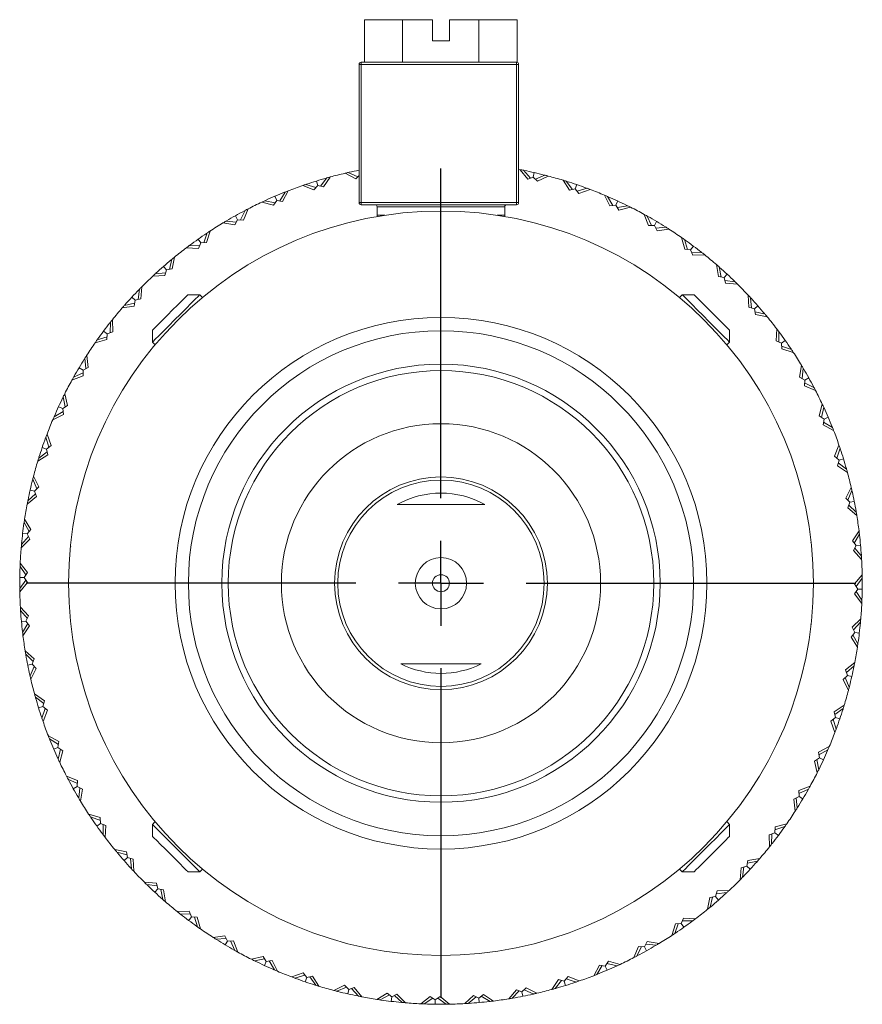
# Model space of a CAD drawing. Header units: inches. Extents: x 0.6 to 19.5, y 0.9 to 16.2.
# Tile 8 of 23: x 10.2 to 12.2, y 0.9 to 3.3. Entities that reach past the tile are written whole.
import ezdxf

# ---------------------------------------------------------------- set-up
doc = ezdxf.new("R2010")
doc.units = ezdxf.units.IN
doc.header["$MEASUREMENT"] = 0
doc.layers.add('SLD-0', color=7, linetype='Continuous')

# ---------------------------------------------------------------- blocks, each defined once
blk = doc.blocks.new('SW_CENTERMARKSYMBOL_1')
at = {"layer": 'SLD-0', "color": 0}
for p, q in [((0, 0.2), (0, 0.975)), ((0, 0), (0, 0.1)), ((-0.2, 0), (-0.975, 0)), ((0, 0), (-0.1, 0)), ((0, 0), (0, -0.1)), ((0, 0), (0.1, 0)), ((0.2, 0), (0.975, 0)), ((0, -0.2), (0, -0.975))]:
    blk.add_line(p, q, dxfattribs=at)

msp = doc.modelspace()

# ---------------------------------------------------------------- linework, layer by layer
at = {"color": 7, "linetype": 'Continuous', "lineweight": 15}
for p, q in [((11.0585, 3.2575), (11.0585, 3.1575)), ((11.0585, 3.2575), (11.1483, 3.2575)), ((11.1483, 3.2575), (11.1483, 3.1575)), ((11.1483, 3.2575), (11.2186, 3.2575)), ((11.2186, 3.2075), (11.2186, 3.2575)), ((11.2586, 3.2575), (11.2586, 3.2075)), ((11.2586, 3.2575), (11.3278, 3.2575)), ((11.3278, 3.2575), (11.3278, 3.1575)), ((11.3278, 3.2575), (11.4176, 3.2575)), ((11.4176, 3.2575), (11.4176, 3.1573)), ((11.2586, 3.2075), (11.2186, 3.2075)), ((11.0461, 2.8275), (11.0461, 3.1525)), ((11.0461, 3.1525), (11.0511, 3.1525)), ((11.0511, 3.1525), (11.0511, 3.1575)), ((11.0511, 3.1575), (11.4161, 3.1575)), ((11.0511, 3.1525), (11.0511, 2.8275)), ((11.4161, 3.1525), (11.0511, 3.1525)), ((11.4161, 3.1525), (11.4161, 3.1575)), ((11.4161, 2.8275), (11.4161, 3.1525)), ((11.4161, 3.1525), (11.4211, 3.1525)), ((11.4211, 3.1525), (11.4211, 2.8275)), ((11.0383, 2.8836), (11.0132, 2.8965)), ((11.0432, 2.8883), (11.0208, 2.8982)), ((11.0219, 2.8978), (11.0226, 2.8986)), ((11.4211, 2.9055), (11.4247, 2.9048)), ((11.4425, 2.8829), (11.4247, 2.9048)), ((11.4488, 2.8851), (11.4325, 2.9033)), ((11.4332, 2.9025), (11.4343, 2.9029)), ((11.4578, 2.8979), (11.4555, 2.8875)), ((10.9222, 2.8698), (10.9228, 2.8708)), ((10.9458, 2.8782), (10.9489, 2.8679)), ((10.9557, 2.8661), (10.9706, 2.8855)), ((10.9782, 2.8876), (10.9622, 2.8644)), ((10.9699, 2.8846), (10.9689, 2.885)), ((11.0461, 2.891), (11.0383, 2.8836)), ((11.4555, 2.8875), (11.4425, 2.8829)), ((11.4652, 2.8777), (11.4555, 2.8875)), ((11.4604, 2.8825), (11.483, 2.8918)), ((11.4907, 2.8898), (11.4652, 2.8777)), ((11.482, 2.8914), (11.4813, 2.8923)), ((11.5407, 2.8564), (11.5254, 2.88)), ((11.5473, 2.8579), (11.5329, 2.8777)), ((11.5336, 2.8768), (11.5346, 2.8772)), ((10.8597, 2.8314), (10.8725, 2.8523)), ((10.8798, 2.8552), (10.8663, 2.8304)), ((10.8719, 2.8513), (10.8708, 2.8516)), ((10.94, 2.8575), (10.9136, 2.8676)), ((10.9443, 2.8626), (10.9211, 2.8702)), ((10.9489, 2.8679), (10.94, 2.8575)), ((10.9622, 2.8644), (10.9489, 2.8679)), ((11.5541, 2.8596), (11.5407, 2.8564)), ((11.5575, 2.8697), (11.5541, 2.8596)), ((11.5628, 2.8488), (11.5541, 2.8596)), ((11.5585, 2.8541), (11.582, 2.861)), ((11.5894, 2.8583), (11.5628, 2.8488)), ((11.5809, 2.8607), (11.5803, 2.8617)), ((10.8449, 2.8212), (10.8177, 2.8285)), ((10.8487, 2.8267), (10.8248, 2.8318)), ((10.8259, 2.8316), (10.8265, 2.8326)), ((10.8527, 2.8325), (10.8449, 2.8212)), ((10.8485, 2.8424), (10.8527, 2.8325)), ((10.8663, 2.8304), (10.8527, 2.8325)), ((11.0511, 2.8275), (11.0461, 2.8275)), ((11.0511, 2.8225), (11.0511, 2.8275)), ((11.0511, 2.8275), (11.4161, 2.8275)), ((11.4161, 2.8225), (11.4161, 2.8275)), ((11.4211, 2.8275), (11.4161, 2.8275)), ((11.6356, 2.8197), (11.6228, 2.8449)), ((11.6423, 2.8206), (11.6301, 2.8418)), ((11.6307, 2.8408), (11.6318, 2.8411)), ((11.6538, 2.8312), (11.6493, 2.8215)), ((10.7678, 2.7869), (10.7783, 2.809)), ((10.7853, 2.8126), (10.7745, 2.7865)), ((10.7778, 2.8079), (10.7767, 2.8081)), ((11.4161, 2.8225), (11.0511, 2.8225)), ((11.0886, 2.8175), (11.0886, 2.7975)), ((11.3886, 2.8175), (11.0886, 2.8175)), ((11.3886, 2.7975), (11.3886, 2.8175)), ((11.6493, 2.8215), (11.6356, 2.8197)), ((11.6568, 2.8099), (11.6493, 2.8215)), ((11.6531, 2.8156), (11.6772, 2.82)), ((11.6842, 2.8165), (11.6568, 2.8099)), ((11.676, 2.8198), (11.6755, 2.8209)), ((10.7542, 2.7752), (10.7263, 2.7796)), ((10.7574, 2.7811), (10.7331, 2.7837)), ((10.7342, 2.7835), (10.7346, 2.7846)), ((10.7608, 2.7873), (10.7542, 2.7752)), ((10.7555, 2.7966), (10.7608, 2.7873)), ((10.7745, 2.7865), (10.7608, 2.7873)), ((11.0821, 2.7937), (11.0821, 2.7934)), ((11.0886, 2.7975), (11.1067, 2.7975)), ((11.3705, 2.7975), (11.3886, 2.7975)), ((11.7262, 2.7734), (11.7161, 2.7997)), ((11.7329, 2.7735), (11.723, 2.7959)), ((11.7235, 2.7948), (11.7246, 2.795)), ((11.7454, 2.7829), (11.74, 2.7737)), ((10.6811, 2.733), (10.6892, 2.756)), ((10.6888, 2.755), (10.6877, 2.755)), ((10.6958, 2.7604), (10.6878, 2.7333)), ((11.74, 2.7737), (11.7262, 2.7734)), ((11.7462, 2.7614), (11.74, 2.7737)), ((11.7431, 2.7674), (11.7675, 2.7693)), ((11.7742, 2.7651), (11.7462, 2.7614)), ((11.7664, 2.7693), (11.766, 2.7703)), ((10.6679, 2.7414), (10.674, 2.7326)), ((10.674, 2.7326), (10.6687, 2.7199)), ((10.6878, 2.7333), (10.674, 2.7326)), ((11.8114, 2.7178), (11.8041, 2.7451)), ((11.8181, 2.7173), (11.8106, 2.7405)), ((11.8109, 2.7394), (11.8121, 2.7395)), ((10.6687, 2.7199), (10.6406, 2.7214)), ((10.6713, 2.7261), (10.6469, 2.7262)), ((10.648, 2.7262), (10.6483, 2.7272)), ((11.8251, 2.7167), (11.8114, 2.7178)), ((11.8316, 2.7253), (11.8251, 2.7167)), ((11.8301, 2.7038), (11.8251, 2.7167)), ((11.8277, 2.7101), (11.8521, 2.7095)), ((11.851, 2.7095), (11.8507, 2.7106)), ((10.6004, 2.6703), (10.6062, 2.6941)), ((10.6059, 2.693), (10.6047, 2.6929)), ((10.6122, 2.6991), (10.6071, 2.6714)), ((11.8583, 2.7046), (11.8301, 2.7038)), ((10.5915, 2.6625), (10.5671, 2.66)), ((10.5864, 2.6773), (10.5935, 2.6692)), ((10.5935, 2.6692), (10.5896, 2.656)), ((10.6071, 2.6714), (10.5935, 2.6692)), ((11.8904, 2.6536), (11.886, 2.6815)), ((11.897, 2.6524), (11.8919, 2.6763)), ((11.8922, 2.6752), (11.8933, 2.6751)), ((10.5896, 2.656), (10.5614, 2.6546)), ((10.5683, 2.6601), (10.5685, 2.6612)), ((11.9039, 2.6511), (11.8904, 2.6536)), ((11.9112, 2.6589), (11.9039, 2.6511)), ((11.9075, 2.6378), (11.9039, 2.6511)), ((11.9057, 2.6443), (11.93, 2.6411)), ((11.9288, 2.6412), (11.9287, 2.6424)), ((10.5268, 2.5996), (10.53, 2.6238)), ((10.5299, 2.6227), (10.5287, 2.6225)), ((10.5355, 2.6295), (10.5333, 2.6013)), ((11.9356, 2.6356), (11.9075, 2.6378)), ((10.5121, 2.605), (10.52, 2.5978)), ((10.52, 2.5978), (10.5175, 2.5842)), ((10.5333, 2.6013), (10.52, 2.5978)), ((10.6717, 2.6108), (10.6438, 2.6108)), ((10.6781, 2.6044), (10.6717, 2.6108)), ((11.8056, 2.6108), (11.7991, 2.6044)), ((11.8334, 2.6108), (11.8056, 2.6108)), ((11.9622, 2.5815), (11.9607, 2.6097)), ((11.9686, 2.5796), (11.9661, 2.6039)), ((11.9662, 2.6028), (11.9673, 2.6026)), ((10.5175, 2.5842), (10.4896, 2.5798)), ((10.5187, 2.5908), (10.4948, 2.5858)), ((10.4959, 2.586), (10.496, 2.5872)), ((11.9754, 2.5776), (11.9622, 2.5815)), ((11.9834, 2.5847), (11.9754, 2.5776)), ((11.9775, 2.564), (11.9754, 2.5776)), ((11.9765, 2.5707), (12.0003, 2.5649)), ((10.4665, 2.5521), (10.4673, 2.5239)), ((12.0053, 2.5588), (11.9775, 2.564)), ((11.9991, 2.5652), (11.9991, 2.5663)), ((10.4458, 2.5254), (10.4544, 2.519)), ((10.4673, 2.5239), (10.4544, 2.519)), ((10.4616, 2.5448), (10.4605, 2.5445)), ((10.461, 2.5215), (10.4616, 2.546)), ((10.5603, 2.5273), (10.5603, 2.4994)), ((11.9169, 2.4994), (11.9169, 2.5273)), ((12.0261, 2.5023), (12.0276, 2.5305)), ((12.0323, 2.4998), (12.0323, 2.5242)), ((10.4533, 2.5053), (10.426, 2.498)), ((10.4538, 2.512), (10.4306, 2.5045)), ((10.4317, 2.5048), (10.4316, 2.5059)), ((10.4544, 2.519), (10.4533, 2.5053)), ((12.0388, 2.4971), (12.0261, 2.5023)), ((12.0323, 2.5231), (12.0334, 2.5228)), ((12.0475, 2.5032), (12.0388, 2.4971)), ((10.5603, 2.4994), (10.5667, 2.493)), ((11.9105, 2.493), (11.9169, 2.4994)), ((12.0395, 2.4833), (12.0388, 2.4971)), ((12.0391, 2.49), (12.0622, 2.4819)), ((12.0665, 2.4753), (12.0395, 2.4833)), ((12.0611, 2.4822), (12.0612, 2.4834)), ((10.4018, 2.4603), (10.4008, 2.4598)), ((10.4037, 2.437), (10.4017, 2.4614)), ((10.406, 2.468), (10.4097, 2.4401)), ((10.3882, 2.4393), (10.3974, 2.4338)), ((10.4097, 2.4401), (10.3974, 2.4338)), ((10.3974, 2.4338), (10.3977, 2.42)), ((12.0813, 2.4169), (12.0857, 2.4448)), ((12.0872, 2.4137), (12.0898, 2.438)), ((12.0897, 2.4369), (12.0907, 2.4364)), ((10.3977, 2.42), (10.3714, 2.41)), ((10.3976, 2.4268), (10.3752, 2.4169)), ((10.3763, 2.4173), (10.3761, 2.4184)), ((12.0934, 2.4103), (12.0813, 2.4169)), ((12.0927, 2.3966), (12.0934, 2.4103)), ((12.1028, 2.4156), (12.0934, 2.4103)), ((12.1187, 2.3858), (12.0927, 2.3966)), ((12.093, 2.4033), (12.1151, 2.3928)), ((12.1141, 2.3933), (12.1143, 2.3944)), ((10.3513, 2.3699), (10.3502, 2.3694)), ((10.3555, 2.347), (10.351, 2.371)), ((10.3546, 2.3781), (10.3611, 2.3506)), ((10.3399, 2.3476), (10.3496, 2.3431)), ((10.3611, 2.3506), (10.3496, 2.3431)), ((10.3496, 2.3431), (10.3514, 2.3295)), ((12.1273, 2.3262), (12.1347, 2.3534)), ((12.1329, 2.3224), (12.138, 2.3463)), ((12.1378, 2.3452), (12.1388, 2.3446)), ((10.3514, 2.3295), (10.3262, 2.3167)), ((10.3505, 2.3362), (10.3293, 2.3239)), ((10.3303, 2.3245), (10.33, 2.3256)), ((12.1387, 2.3184), (12.1273, 2.3262)), ((12.1365, 2.3048), (12.1387, 2.3184)), ((12.1485, 2.3226), (12.1387, 2.3184)), ((12.1613, 2.2913), (12.1365, 2.3048)), ((12.1376, 2.3114), (12.1584, 2.2986)), ((12.1574, 2.2992), (12.1577, 2.3003)), ((10.3104, 2.2747), (10.3094, 2.2741)), ((10.317, 2.2524), (10.3101, 2.2758)), ((10.3128, 2.2832), (10.3222, 2.2566)), ((10.3014, 2.2514), (10.3115, 2.248)), ((10.3222, 2.2566), (10.3115, 2.248)), ((10.3115, 2.248), (10.3147, 2.2346)), ((12.1636, 2.2311), (12.1738, 2.2575)), ((12.1687, 2.2267), (12.1763, 2.25)), ((12.176, 2.2489), (12.1769, 2.2483)), ((10.3147, 2.2346), (10.2911, 2.2192)), ((10.3132, 2.2411), (10.2934, 2.2268)), ((10.2943, 2.2274), (10.2939, 2.2285)), ((12.1741, 2.2222), (12.1636, 2.2311)), ((12.1843, 2.2253), (12.1741, 2.2222)), ((12.1705, 2.2089), (12.1741, 2.2222)), ((12.1938, 2.1929), (12.1705, 2.2089)), ((12.1723, 2.2154), (12.1917, 2.2005)), ((12.1907, 2.2012), (12.1912, 2.2022)), ((10.2886, 2.1543), (10.2793, 2.1769)), ((10.2812, 2.1845), (10.2934, 2.1591)), ((10.2797, 2.1758), (10.2788, 2.1751)), ((10.2934, 2.1591), (10.2836, 2.1493)), ((12.1898, 2.1328), (12.2026, 2.1579)), ((10.2882, 2.1363), (10.2663, 2.1186)), ((10.286, 2.1427), (10.2678, 2.1263)), ((10.2732, 2.1517), (10.2836, 2.1493)), ((10.2836, 2.1493), (10.2882, 2.1363)), ((12.1992, 2.1228), (12.1898, 2.1328)), ((12.1944, 2.1279), (12.2044, 2.1502)), ((12.2039, 2.1492), (12.2048, 2.1485)), ((10.2686, 2.1271), (10.2681, 2.1281)), ((12.1943, 2.1099), (12.1992, 2.1228)), ((12.2157, 2.0916), (12.1943, 2.1099)), ((12.1967, 2.1162), (12.2144, 2.0994)), ((12.2097, 2.1249), (12.1992, 2.1228)), ((12.2136, 2.1002), (12.2141, 2.1012)), ((10.2595, 2.0743), (10.2587, 2.0735)), ((10.2706, 2.0538), (10.259, 2.0753)), ((10.2601, 2.0831), (10.2749, 2.059)), ((10.2692, 2.042), (10.2528, 2.0238)), ((10.2556, 2.0496), (10.2662, 2.0483)), ((10.2749, 2.059), (10.2662, 2.0483)), ((10.2662, 2.0483), (10.2721, 2.0359)), ((12.2055, 2.0323), (12.2209, 2.0559)), ((12.2096, 2.0269), (12.2218, 2.0481)), ((12.2213, 2.0471), (12.2221, 2.0463)), ((10.2721, 2.0359), (10.2521, 2.0159)), ((10.2536, 2.0246), (10.253, 2.0256)), ((10.3679, 2.0185), (10.3686, 2.0186)), ((10.3686, 2.0186), (10.3681, 2.0214)), ((12.1075, 2.0291), (12.1086, 2.0265)), ((12.2139, 2.0213), (12.2055, 2.0323)), ((12.2076, 2.0091), (12.2139, 2.0213)), ((12.2107, 2.0151), (12.2265, 1.9965)), ((12.2245, 2.0223), (12.2139, 2.0213)), ((12.227, 1.9886), (12.2076, 2.0091)), ((12.2258, 1.9973), (12.2264, 1.9983)), ((10.2501, 1.9712), (10.2493, 1.9703)), ((10.2633, 1.9519), (10.2494, 1.9721)), ((10.2498, 1.98), (10.2669, 1.9576)), ((10.2487, 1.9462), (10.2594, 1.946)), ((10.2669, 1.9576), (10.2594, 1.946)), ((10.2594, 1.946), (10.2666, 1.9343)), ((12.2106, 1.9307), (12.2284, 1.9526)), ((12.2141, 1.9249), (12.2285, 1.9447)), ((10.2631, 1.94), (10.2487, 1.9203)), ((10.2494, 1.9212), (10.2487, 1.9221)), ((10.2666, 1.9343), (10.2488, 1.9124)), ((12.2178, 1.9189), (12.2106, 1.9307)), ((12.2279, 1.9438), (12.2286, 1.9429)), ((12.2103, 1.9074), (12.2178, 1.9189)), ((12.2275, 1.885), (12.2103, 1.9074)), ((12.214, 1.913), (12.2278, 1.8929)), ((12.2285, 1.9188), (12.2178, 1.9189)), ((10.2502, 1.8764), (10.2696, 1.8559)), ((12.2272, 1.8938), (12.2279, 1.8947)), ((10.2666, 1.8499), (10.2507, 1.8685)), ((10.2514, 1.8676), (10.2508, 1.8667)), ((10.2696, 1.8559), (10.2634, 1.8436)), ((10.2527, 1.8426), (10.2634, 1.8436)), ((10.2676, 1.838), (10.2554, 1.8168)), ((10.2717, 1.8327), (10.2563, 1.809)), ((10.2634, 1.8436), (10.2717, 1.8327)), ((12.1086, 1.8385), (12.1075, 1.8358)), ((12.2051, 1.8291), (12.2251, 1.849)), ((12.211, 1.8166), (12.2051, 1.8291)), ((12.208, 1.823), (12.2244, 1.8412)), ((12.2236, 1.8403), (12.2242, 1.8393)), ((10.256, 1.8178), (10.2552, 1.8187)), ((12.2024, 1.8059), (12.211, 1.8166)), ((12.2171, 1.7819), (12.2024, 1.8059)), ((12.2066, 1.8112), (12.2183, 1.7897)), ((12.2217, 1.8154), (12.211, 1.8166)), ((12.2177, 1.7907), (12.2185, 1.7915)), ((10.2615, 1.7733), (10.2829, 1.755)), ((10.2805, 1.7487), (10.2628, 1.7656)), ((10.2636, 1.7648), (10.2631, 1.7638)), ((10.2675, 1.7401), (10.278, 1.7421)), ((10.2828, 1.737), (10.2729, 1.7147)), ((10.2829, 1.755), (10.278, 1.7421)), ((10.278, 1.7421), (10.2875, 1.7321)), ((12.189, 1.7286), (12.211, 1.7464)), ((12.1913, 1.7223), (12.2095, 1.7386)), ((12.2086, 1.7378), (12.2091, 1.7368)), ((10.2733, 1.7157), (10.2725, 1.7165)), ((10.2875, 1.7321), (10.2746, 1.707)), ((12.1839, 1.7059), (12.1936, 1.7156)), ((12.1936, 1.7156), (12.189, 1.7286)), ((12.204, 1.7133), (12.1936, 1.7156)), ((12.196, 1.6804), (12.1839, 1.7059)), ((12.1886, 1.7107), (12.198, 1.6881)), ((10.2835, 1.6721), (10.3067, 1.6561)), ((12.1975, 1.6891), (12.1984, 1.6898)), ((10.305, 1.6496), (10.2856, 1.6645)), ((10.2865, 1.6638), (10.2861, 1.6627)), ((10.3067, 1.6561), (10.3032, 1.6428)), ((12.1625, 1.6304), (12.1862, 1.6457)), ((10.2929, 1.6396), (10.3032, 1.6428)), ((10.3085, 1.6382), (10.3009, 1.6149)), ((10.3032, 1.6428), (10.3136, 1.6338)), ((10.3136, 1.6338), (10.3035, 1.6075)), ((12.1657, 1.617), (12.1625, 1.6304)), ((12.1641, 1.6238), (12.1839, 1.6382)), ((12.1829, 1.6375), (12.1833, 1.6365)), ((10.3013, 1.616), (10.3003, 1.6167)), ((12.155, 1.6083), (12.1657, 1.617)), ((12.1644, 1.5817), (12.155, 1.6083)), ((12.1602, 1.6126), (12.1672, 1.5891)), ((12.1758, 1.6135), (12.1657, 1.617)), ((12.1668, 1.5902), (12.1678, 1.5908)), ((10.3159, 1.5737), (10.3407, 1.5602)), ((10.3397, 1.5535), (10.3188, 1.5663)), ((10.3198, 1.5657), (10.3195, 1.5646)), ((10.3407, 1.5602), (10.3386, 1.5466)), ((10.3287, 1.5424), (10.3386, 1.5466)), ((10.3386, 1.5466), (10.3499, 1.5388)), ((10.3444, 1.5426), (10.3392, 1.5187)), ((10.3499, 1.5388), (10.3426, 1.5115)), ((12.1259, 1.5355), (12.151, 1.5483)), ((12.1277, 1.5218), (12.1259, 1.5355)), ((12.1267, 1.5288), (12.1479, 1.541)), ((12.1469, 1.5404), (12.1472, 1.5393)), ((10.3395, 1.5198), (10.3385, 1.5203)), ((12.1161, 1.5143), (12.1277, 1.5218)), ((12.1227, 1.4869), (12.1161, 1.5143)), ((12.1217, 1.518), (12.1262, 1.4939)), ((12.1374, 1.5173), (12.1277, 1.5218)), ((12.126, 1.4951), (12.127, 1.4956)), ((10.3585, 1.4792), (10.3846, 1.4684)), ((10.3842, 1.4616), (10.3621, 1.4722)), ((10.3632, 1.4717), (10.363, 1.4706)), ((10.3846, 1.4684), (10.3838, 1.4546)), ((10.3745, 1.4494), (10.3838, 1.4546)), ((10.3838, 1.4546), (10.3959, 1.448)), ((10.39, 1.4513), (10.3874, 1.4269)), ((10.3959, 1.448), (10.3915, 1.4202)), ((12.0795, 1.4449), (12.1059, 1.455)), ((12.0799, 1.4311), (12.0795, 1.4449)), ((12.0797, 1.4382), (12.102, 1.4481)), ((12.101, 1.4476), (12.1011, 1.4465)), ((10.3875, 1.4281), (10.3865, 1.4285)), ((12.0676, 1.4249), (12.0799, 1.4311)), ((12.0712, 1.3969), (12.0676, 1.4249)), ((12.0736, 1.4279), (12.0755, 1.4036)), ((12.089, 1.4257), (12.0799, 1.4311)), ((10.4107, 1.3897), (10.4378, 1.3816)), ((12.0754, 1.4047), (12.0765, 1.4051)), ((10.4381, 1.3749), (10.415, 1.3831)), ((10.4161, 1.3827), (10.4161, 1.3816)), ((10.4297, 1.3617), (10.4385, 1.3679)), ((10.4378, 1.3816), (10.4385, 1.3679)), ((10.4385, 1.3679), (10.4512, 1.3626)), ((10.5667, 1.3719), (10.5603, 1.3655)), ((11.9169, 1.3655), (11.9105, 1.3719)), ((12.0239, 1.3597), (12.0512, 1.367)), ((10.445, 1.3652), (10.4449, 1.3407)), ((10.4512, 1.3626), (10.4497, 1.3344)), ((10.5603, 1.3655), (10.5603, 1.3377)), ((11.9127, 1.3613), (11.9169, 1.3655)), ((11.9169, 1.3377), (11.9169, 1.3655)), ((12.01, 1.341), (12.0228, 1.3459)), ((12.0163, 1.3434), (12.0156, 1.319)), ((12.0228, 1.3459), (12.0239, 1.3597)), ((12.0314, 1.3395), (12.0228, 1.3459)), ((12.0234, 1.353), (12.0467, 1.3605)), ((12.0456, 1.3601), (12.0456, 1.359)), ((10.4449, 1.3419), (10.4438, 1.3422)), ((12.0107, 1.3128), (12.01, 1.341)), ((12.0156, 1.3201), (12.0167, 1.3204)), ((10.472, 1.3061), (10.4997, 1.3009)), ((10.5008, 1.2943), (10.477, 1.3)), ((10.4781, 1.2997), (10.4782, 1.2986)), ((10.4997, 1.3009), (10.5019, 1.2873)), ((10.4938, 1.2803), (10.5019, 1.2873)), ((10.5019, 1.2873), (10.5151, 1.2834)), ((10.5086, 1.2853), (10.5111, 1.261)), ((10.5151, 1.2834), (10.5165, 1.2552)), ((11.9572, 1.2672), (11.9598, 1.2807)), ((11.9585, 1.2741), (11.9825, 1.2792)), ((11.9598, 1.2807), (11.9876, 1.2851)), ((11.9813, 1.2789), (11.9812, 1.2778)), ((10.511, 1.2621), (10.5099, 1.2623)), ((10.6438, 1.2542), (10.6717, 1.2542)), ((10.6717, 1.2542), (10.6781, 1.2606)), ((11.7991, 1.2606), (11.8056, 1.2542)), ((11.8056, 1.2542), (11.8334, 1.2542)), ((11.9417, 1.2355), (11.9439, 1.2636)), ((11.9439, 1.2636), (11.9572, 1.2672)), ((11.9504, 1.2654), (11.9472, 1.2411)), ((11.9651, 1.2599), (11.9572, 1.2672)), ((10.5416, 1.2294), (10.5698, 1.2272)), ((10.5698, 1.2272), (10.5733, 1.2139)), ((11.9474, 1.2423), (11.9485, 1.2424)), ((10.5715, 1.2207), (10.5473, 1.2239)), ((10.5484, 1.2237), (10.5486, 1.2226)), ((10.5661, 1.206), (10.5733, 1.2139)), ((10.5733, 1.2139), (10.5869, 1.2113)), ((10.5802, 1.2126), (10.5853, 1.1886)), ((10.5869, 1.2113), (10.5913, 1.1835)), ((11.8838, 1.1957), (11.8877, 1.2089)), ((11.8858, 1.2025), (11.9101, 1.205)), ((11.8877, 1.2089), (11.9159, 1.2104)), ((11.909, 1.2049), (11.9087, 1.2038)), ((10.5851, 1.1898), (10.5839, 1.1898)), ((11.865, 1.1658), (11.8702, 1.1936)), ((11.8702, 1.1936), (11.8838, 1.1957)), ((11.8768, 1.1946), (11.8711, 1.1708)), ((11.8908, 1.1877), (11.8838, 1.1957)), ((10.619, 1.1604), (10.6472, 1.1611)), ((10.6472, 1.1611), (10.6521, 1.1483)), ((11.8714, 1.172), (11.8725, 1.172)), ((10.6496, 1.1548), (10.6251, 1.1555)), ((10.6263, 1.1554), (10.6266, 1.1543)), ((10.6457, 1.1397), (10.6521, 1.1483)), ((10.6521, 1.1483), (10.6658, 1.1472)), ((10.6591, 1.1477), (10.6666, 1.1244)), ((10.6658, 1.1472), (10.6731, 1.1199)), ((11.8032, 1.1323), (11.8085, 1.145)), ((11.8059, 1.1388), (11.8304, 1.1388)), ((11.8085, 1.145), (11.8367, 1.1435)), ((11.8292, 1.1388), (11.8289, 1.1377)), ((10.6663, 1.1255), (10.6652, 1.1255)), ((11.7814, 1.1045), (11.7895, 1.1316)), ((11.7962, 1.132), (11.788, 1.1089)), ((11.7895, 1.1316), (11.8032, 1.1323)), ((11.8094, 1.1236), (11.8032, 1.1323)), ((10.703, 1.0998), (10.731, 1.1035)), ((10.7341, 1.0975), (10.7097, 1.0956)), ((10.7108, 1.0957), (10.7113, 1.0946)), ((10.731, 1.1035), (10.7373, 1.0912)), ((10.7318, 1.082), (10.7373, 1.0912)), ((10.7373, 1.0912), (10.751, 1.0916)), ((10.7443, 1.0914), (10.7542, 1.0691)), ((10.751, 1.0916), (10.7611, 1.0652)), ((11.7165, 1.0777), (11.7231, 1.0898)), ((11.7231, 1.0898), (11.7509, 1.0853)), ((11.7884, 1.11), (11.7895, 1.1099)), ((10.7538, 1.0701), (10.7526, 1.07)), ((11.6919, 1.0523), (11.7027, 1.0784)), ((11.6989, 1.056), (11.7095, 1.0781)), ((11.7027, 1.0784), (11.7165, 1.0777)), ((11.7165, 1.0777), (11.7217, 1.0683)), ((11.7442, 1.0813), (11.7198, 1.0839)), ((11.743, 1.0814), (11.7426, 1.0804)), ((10.793, 1.0484), (10.8205, 1.055)), ((10.8241, 1.0493), (10.8001, 1.0449)), ((10.8012, 1.0451), (10.8017, 1.0441)), ((10.8205, 1.055), (10.828, 1.0434)), ((10.8235, 1.0337), (10.828, 1.0434)), ((10.828, 1.0434), (10.8416, 1.0452)), ((10.8349, 1.0444), (10.8471, 1.0232)), ((10.8416, 1.0452), (10.8544, 1.0201)), ((11.6245, 1.0324), (11.6323, 1.0438)), ((11.6323, 1.0438), (11.6596, 1.0364)), ((11.6994, 1.057), (11.7005, 1.0568)), ((10.8466, 1.0242), (10.8455, 1.0239)), ((11.5974, 1.0098), (11.6109, 1.0346)), ((11.6176, 1.0335), (11.6048, 1.0127)), ((11.6109, 1.0346), (11.6245, 1.0324)), ((11.6287, 1.0226), (11.6245, 1.0324)), ((11.6285, 1.0382), (11.6524, 1.0331)), ((11.6513, 1.0333), (11.6508, 1.0323)), ((10.8879, 1.0067), (10.9145, 1.0161)), ((10.9187, 1.0109), (10.8953, 1.0039)), ((10.8964, 1.0042), (10.897, 1.0033)), ((10.9145, 1.0161), (10.9231, 1.0054)), ((10.9197, 0.9953), (10.9231, 1.0054)), ((10.9231, 1.0054), (10.9365, 1.0086)), ((10.93, 1.007), (10.9443, 0.9872)), ((10.9365, 1.0086), (10.9519, 0.9849)), ((11.499, 0.9773), (11.515, 1.0006)), ((11.5215, 0.9988), (11.5066, 0.9794)), ((11.515, 1.0006), (11.5283, 0.997)), ((11.5283, 0.997), (11.5373, 1.0075)), ((11.5315, 0.9868), (11.5283, 0.997)), ((11.5329, 1.0024), (11.5561, 0.9948)), ((11.5373, 1.0075), (11.5636, 0.9973)), ((11.6054, 1.0136), (11.6065, 1.0134)), ((10.9437, 0.9881), (10.9426, 0.9878)), ((10.9866, 0.9751), (11.012, 0.9872)), ((11.0168, 0.9825), (10.9942, 0.9731)), ((10.9953, 0.9736), (10.996, 0.9727)), ((11.012, 0.9872), (11.0218, 0.9775)), ((11.0194, 0.9671), (11.0218, 0.9775)), ((11.0218, 0.9775), (11.0348, 0.9821)), ((11.0284, 0.9798), (11.0448, 0.9616)), ((11.0348, 0.9821), (11.0525, 0.9601)), ((11.3977, 0.9553), (11.4161, 0.9768)), ((11.4224, 0.9744), (11.4055, 0.9566)), ((11.4161, 0.9768), (11.4289, 0.9719)), ((11.4289, 0.9719), (11.4389, 0.9813)), ((11.4341, 0.9767), (11.4564, 0.9667)), ((11.4389, 0.9813), (11.4641, 0.9685)), ((11.5073, 0.9803), (11.5084, 0.9799)), ((11.5551, 0.9951), (11.5544, 0.9942)), ((11.044, 0.9625), (11.043, 0.962)), ((11.088, 0.954), (11.1121, 0.9687)), ((11.1173, 0.9645), (11.0958, 0.9528)), ((11.0968, 0.9534), (11.0976, 0.9526)), ((11.1121, 0.9687), (11.1228, 0.9601)), ((11.1215, 0.9494), (11.1228, 0.9601)), ((11.1228, 0.9601), (11.1352, 0.966)), ((11.1291, 0.9631), (11.1473, 0.9467)), ((11.1352, 0.966), (11.1552, 0.946)), ((11.1911, 0.9436), (11.2135, 0.9608)), ((11.2192, 0.9571), (11.199, 0.9433)), ((11.2135, 0.9608), (11.2251, 0.9533)), ((11.2249, 0.9426), (11.2251, 0.9533)), ((11.2251, 0.9533), (11.2368, 0.9605)), ((11.2311, 0.9569), (11.2508, 0.9426)), ((11.2368, 0.9605), (11.2587, 0.9427)), ((11.2947, 0.9441), (11.3152, 0.9635)), ((11.3212, 0.9604), (11.3026, 0.9445)), ((11.3152, 0.9635), (11.3275, 0.9572)), ((11.3275, 0.9572), (11.3384, 0.9656)), ((11.3285, 0.9466), (11.3275, 0.9572)), ((11.3331, 0.9615), (11.3542, 0.9493)), ((11.3384, 0.9656), (11.3621, 0.9502)), ((11.3533, 0.9498), (11.3524, 0.949)), ((11.4063, 0.9575), (11.4073, 0.957)), ((11.431, 0.9614), (11.4289, 0.9719)), ((11.4553, 0.9672), (11.4546, 0.9663)), ((11.1464, 0.9475), (11.1455, 0.9469)), ((11.1999, 0.9439), (11.2008, 0.9432)), ((11.2499, 0.9432), (11.249, 0.9425)), ((11.3035, 0.9453), (11.3044, 0.9447))]:
    msp.add_line(p, q, dxfattribs=at)
at = {"color": 7, "linetype": 'Continuous', "lineweight": 15, "flags": 128}
for points in [[(10.6717, 2.6108), (10.6712, 2.6103), (10.6678, 2.6069), (10.661, 2.6002), (10.6515, 2.5906), (10.6397, 2.5788), (10.6264, 2.5655), (10.6125, 2.5516), (10.5988, 2.5379), (10.5862, 2.5253), (10.5754, 2.5145), (10.5672, 2.5063), (10.5621, 2.5012), (10.5603, 2.4994)], [(10.5603, 2.5273), (10.562, 2.529), (10.5669, 2.5339), (10.5747, 2.5417), (10.5847, 2.5517), (10.5961, 2.5631), (10.608, 2.575), (10.6194, 2.5864), (10.6294, 2.5964), (10.6372, 2.6042), (10.6421, 2.6091), (10.6438, 2.6108)], [(11.9169, 2.4994), (11.9159, 2.5004), (11.9116, 2.5047), (11.9042, 2.5122), (11.894, 2.5224), (11.8817, 2.5346), (11.8682, 2.5481), (11.8543, 2.5621), (11.8408, 2.5756), (11.8285, 2.5878), (11.8184, 2.598), (11.8109, 2.6055), (11.8066, 2.6098), (11.8056, 2.6108)], [(11.8334, 2.6108), (11.8338, 2.6104), (11.8372, 2.607), (11.8436, 2.6006), (11.8526, 2.5916), (11.8634, 2.5808), (11.8752, 2.569), (11.8869, 2.5573), (11.8977, 2.5465), (11.9067, 2.5375), (11.9132, 2.531), (11.9165, 2.5277), (11.9169, 2.5273)], [(10.5603, 1.3655), (10.5604, 1.3654), (10.563, 1.3628), (10.569, 1.3569), (10.5779, 1.348), (10.5892, 1.3367), (10.6021, 1.3237), (10.616, 1.3098)], [(11.8056, 1.2542), (11.8071, 1.2557), (11.812, 1.2606), (11.8201, 1.2686), (11.8307, 1.2793), (11.8432, 1.2918), (11.8569, 1.3055), (11.8708, 1.3194), (11.8841, 1.3327), (11.896, 1.3446), (11.9058, 1.3544), (11.9127, 1.3613)], [(10.6021, 1.2959), (10.5903, 1.3077), (10.5795, 1.3185), (10.5705, 1.3275), (10.5641, 1.3339), (10.5607, 1.3373), (10.5603, 1.3377)], [(11.9137, 1.3345), (11.9077, 1.3284), (11.899, 1.3197), (11.8883, 1.3091), (11.8766, 1.2974), (11.8648, 1.2856), (11.8538, 1.2746), (11.8446, 1.2653), (11.8378, 1.2586), (11.8341, 1.2548), (11.8334, 1.2542)], [(11.9169, 1.3377), (11.9167, 1.3374), (11.9137, 1.3345)], [(10.616, 1.3098), (10.6298, 1.296), (10.6428, 1.283), (10.6541, 1.2717), (10.663, 1.2628), (10.6689, 1.2569), (10.6716, 1.2543), (10.6717, 1.2542)], [(10.6438, 1.2542), (10.6434, 1.2546), (10.6401, 1.2579), (10.6336, 1.2644), (10.6246, 1.2733), (10.6138, 1.2842), (10.6021, 1.2959)]]:
    msp.add_lwpolyline(points, dxfattribs=at)
at = {"color": 7, "linetype": 'Continuous', "lineweight": 15}
for radius in [0.875, 0.625, 0.5937, 0.515, 0.5, 0.375, 0.25, 0.2425, 0.0603, 0.02]:
    msp.add_circle((11.2386, 1.9325), radius, dxfattribs=at)
for centre, radius, start, end in [((11.0511, 3.1525), 0.005, 90, 180), ((11.4161, 3.1525), 0.005, 0, 90), ((11.2386, 1.9325), 0.99, 103.1641, 105.2497), ((11.2386, 1.9325), 0.99, 102.7073, 103.1641), ((11.2386, 1.9325), 0.99, 101.2069, 102.6016), ((11.2386, 1.9325), 0.99, 78.7073, 79.1641), ((11.2386, 1.9325), 0.99, 77.2069, 78.6016), ((11.2386, 1.9325), 0.99, 75.8123, 77.2069), ((11.2386, 1.9325), 0.99, 107.2069, 108.6016), ((11.2386, 1.9325), 0.99, 105.8123, 107.2069), ((11.2386, 1.9325), 0.99, 105.2497, 105.7065), ((11.2386, 1.9325), 0.99, 75.2497, 75.7065), ((11.2386, 1.9325), 0.99, 73.1641, 75.2497), ((11.2386, 1.9325), 0.99, 72.7073, 73.1641), ((11.2386, 1.9325), 0.99, 71.2069, 72.6016), ((11.2386, 1.9325), 0.99, 111.8123, 113.2069), ((11.2386, 1.9325), 0.99, 111.2497, 111.7065), ((11.2386, 1.9325), 0.99, 109.1641, 111.2497), ((11.2386, 1.9325), 0.99, 108.7073, 109.1641), ((11.2386, 1.9325), 0.99, 69.8123, 71.2069), ((11.2386, 1.9325), 0.99, 69.2497, 69.7065), ((11.2386, 1.9325), 0.99, 67.1641, 69.2497), ((11.2386, 1.9325), 0.99, 115.1641, 117.2497), ((11.2386, 1.9325), 0.99, 114.7073, 115.1641), ((11.2386, 1.9325), 0.99, 113.2069, 114.6016), ((11.0511, 2.8275), 0.005, 180, 270), ((11.4161, 2.8275), 0.005, 270, 0), ((11.2386, 1.9325), 0.99, 66.7073, 67.1641), ((11.2386, 1.9325), 0.99, 65.2069, 66.6016), ((11.2386, 1.9325), 0.99, 63.8123, 65.2069), ((11.2386, 1.9325), 0.99, 117.8123, 119.2069), ((11.2386, 1.9325), 0.99, 117.2497, 117.7065), ((11.0836, 2.8175), 0.005, 0, 90), ((11.3936, 2.8175), 0.005, 90, 180), ((11.2386, 1.9325), 0.99, 63.2497, 63.7065), ((11.2386, 1.9325), 0.99, 61.1641, 63.2497), ((11.2386, 1.9325), 0.99, 121.1641, 123.2497), ((11.2386, 1.9325), 0.99, 120.7073, 121.1641), ((11.2386, 1.9325), 0.99, 119.2069, 120.6016), ((11.0936, 2.7975), 0.005, 180, 214.1083), ((11.3836, 2.7975), 0.005, 325.8917, 0), ((11.2386, 1.9325), 0.99, 60.7073, 61.1641), ((11.2386, 1.9325), 0.99, 59.2069, 60.6016), ((11.2386, 1.9325), 0.99, 57.8123, 59.2069), ((11.2386, 1.9325), 0.99, 123.8123, 125.2069), ((11.2386, 1.9325), 0.99, 123.2497, 123.7065), ((11.2386, 1.9325), 0.99, 57.2497, 57.7065), ((11.2386, 1.9325), 0.99, 55.1641, 57.2497), ((11.2386, 1.9325), 0.99, 125.2069, 126.6016), ((11.2386, 1.9325), 0.99, 54.7073, 55.1641), ((11.2386, 1.9325), 0.99, 53.2069, 54.6016), ((11.2386, 1.9325), 0.99, 127.1641, 129.2497), ((11.2386, 1.9325), 0.99, 126.7073, 127.1641), ((11.2386, 1.9325), 0.99, 51.8123, 53.2069), ((11.2386, 1.9325), 0.99, 51.2497, 51.7065), ((11.2386, 1.9325), 0.99, 129.8123, 131.2069), ((11.2386, 1.9325), 0.99, 129.2497, 129.7065), ((11.2386, 1.9325), 0.99, 49.1641, 51.2497), ((11.2386, 1.9325), 0.99, 131.2069, 132.6016), ((11.2386, 1.9325), 0.99, 48.7073, 49.1641), ((11.2386, 1.9325), 0.99, 47.2069, 48.6016), ((11.2386, 1.9325), 0.99, 133.1641, 135.2497), ((11.2386, 1.9325), 0.99, 132.7073, 133.1641), ((11.2386, 1.9325), 0.99, 45.8123, 47.2069), ((11.2386, 1.9325), 0.99, 45.2497, 45.7065), ((11.2386, 1.9325), 0.99, 135.8123, 137.2069), ((11.2386, 1.9325), 0.99, 135.2497, 135.7065), ((11.2386, 1.9325), 0.99, 43.1641, 45.2497), ((11.2386, 1.9325), 0.99, 137.2069, 138.6016), ((11.2386, 1.9325), 0.99, 42.7073, 43.1641), ((11.2386, 1.9325), 0.99, 41.2069, 42.6016), ((11.2386, 1.9325), 0.99, 139.1641, 141.2497), ((11.2386, 1.9325), 0.99, 138.7073, 139.1641), ((11.2386, 1.9325), 0.99, 39.8123, 41.2069), ((11.2386, 1.9325), 0.99, 141.2497, 141.7065), ((11.2386, 1.9325), 0.99, 39.2497, 39.7065), ((11.2386, 1.9325), 0.99, 37.1641, 39.2497), ((11.2386, 1.9325), 0.99, 143.2069, 144.6016), ((11.2386, 1.9325), 0.99, 141.8123, 143.2069), ((11.2386, 1.9325), 0.99, 36.7073, 37.1641), ((11.2386, 1.9325), 0.99, 144.7073, 145.1641), ((11.2386, 1.9325), 0.99, 35.2069, 36.6016), ((11.2386, 1.9325), 0.99, 33.8123, 35.2069), ((11.2386, 1.9325), 0.99, 145.1641, 147.2497), ((11.2386, 1.9325), 0.99, 33.2497, 33.7065), ((11.2386, 1.9325), 0.99, 147.8123, 149.2069), ((11.2386, 1.9325), 0.99, 147.2497, 147.7065), ((11.2386, 1.9325), 0.99, 31.1641, 33.2497), ((11.2386, 1.9325), 0.99, 149.2069, 150.6016), ((11.2386, 1.9325), 0.99, 30.7073, 31.1641), ((11.2386, 1.9325), 0.99, 29.2069, 30.6016), ((11.2386, 1.9325), 0.99, 151.1641, 153.2497), ((11.2386, 1.9325), 0.99, 150.7073, 151.1641), ((11.2386, 1.9325), 0.99, 27.8123, 29.2069), ((11.2386, 1.9325), 0.99, 27.2497, 27.7065), ((11.2386, 1.9325), 0.99, 25.1641, 27.2497), ((11.2386, 1.9325), 0.99, 153.8123, 155.2069), ((11.2386, 1.9325), 0.99, 153.2497, 153.7065), ((11.2386, 1.9325), 0.99, 155.2069, 156.6016), ((11.2386, 1.9325), 0.99, 24.7073, 25.1641), ((11.2386, 1.9325), 0.99, 23.2069, 24.6016), ((11.2386, 1.9325), 0.99, 157.1641, 159.2497), ((11.2386, 1.9325), 0.99, 156.7073, 157.1641), ((11.2386, 1.9325), 0.99, 21.8123, 23.2069), ((11.2386, 1.9325), 0.99, 21.2497, 21.7065), ((11.2386, 1.9325), 0.99, 159.8123, 161.2069), ((11.2386, 1.9325), 0.99, 159.2497, 159.7065), ((11.2386, 1.9325), 0.99, 19.1641, 21.2497), ((11.2386, 1.9325), 0.99, 161.2069, 162.6016), ((11.2386, 1.9325), 0.99, 18.7073, 19.1641), ((11.2386, 1.9325), 0.99, 17.2069, 18.6016), ((11.2386, 1.9325), 0.99, 162.7073, 163.1641), ((11.2386, 1.9325), 0.99, 15.8123, 17.2069), ((11.2386, 1.9325), 0.99, 163.1641, 165.2497), ((11.2386, 1.9325), 0.99, 15.2497, 15.7065), ((11.2386, 1.9325), 0.99, 165.2497, 165.7065), ((11.2386, 1.9325), 0.99, 13.1641, 15.2497), ((11.2386, 1.9325), 0.99, 165.8123, 167.2069), ((11.2386, 1.9325), 0.99, 12.7073, 13.1641), ((11.2386, 1.9325), 0.99, 167.2069, 168.6016), ((11.2386, 1.9325), 0.2119, 60.967, 119.033), ((11.2386, 1.9325), 0.99, 11.2069, 12.6016), ((11.2386, 1.9325), 0.99, 169.1641, 171.2497), ((11.2386, 1.9325), 0.99, 168.7073, 169.1641), ((11.2386, 1.9325), 0.99, 9.8123, 11.2069), ((11.2386, 1.9325), 0.99, 9.2497, 9.7065), ((11.2386, 1.9325), 0.99, 7.1641, 9.2497), ((11.2386, 1.9325), 0.99, 171.8123, 173.2069), ((11.2386, 1.9325), 0.99, 171.2497, 171.7065), ((11.2386, 1.9325), 0.99, 173.2069, 174.6016), ((11.2386, 1.9325), 0.99, 6.7073, 7.1641), ((11.2386, 1.9325), 0.99, 5.2069, 6.6016), ((11.2386, 1.9325), 0.99, 175.1641, 177.2497), ((11.2386, 1.9325), 0.99, 174.7073, 175.1641), ((11.2386, 1.9325), 0.99, 3.8123, 5.2069), ((11.2386, 1.9325), 0.99, 3.2497, 3.7065), ((11.2386, 1.9325), 0.99, 177.8123, 179.2069), ((11.2386, 1.9325), 0.99, 177.2497, 177.7065), ((11.2386, 1.9325), 0.99, 1.1641, 3.2497), ((11.2386, 1.9325), 0.99, 179.2069, 180.6016), ((11.2386, 1.9325), 0.99, 0.7073, 1.1641), ((11.2386, 1.9325), 0.99, 359.2069, 0.6016), ((11.2386, 1.9325), 0.99, 180.7073, 181.1641), ((11.2386, 1.9325), 0.99, 181.1641, 183.2497), ((11.2386, 1.9325), 0.99, 357.8123, 359.2069), ((11.2386, 1.9325), 0.99, 183.2497, 183.7065), ((11.2386, 1.9325), 0.99, 355.1641, 357.2497), ((11.2386, 1.9325), 0.99, 357.2497, 357.7065), ((11.2386, 1.9325), 0.99, 183.8123, 185.2069), ((11.2386, 1.9325), 0.99, 185.2069, 186.6016), ((11.2386, 1.9325), 0.99, 353.2069, 354.6016), ((11.2386, 1.9325), 0.99, 354.7073, 355.1641), ((11.2386, 1.9325), 0.99, 186.7073, 187.1641), ((11.2386, 1.9325), 0.99, 187.1641, 189.2497), ((11.2386, 1.9325), 0.99, 351.8123, 353.2069), ((11.2386, 1.9325), 0.99, 351.2497, 351.7065), ((11.2386, 1.9325), 0.99, 189.2497, 189.7065), ((11.2386, 1.9325), 0.99, 189.8123, 191.2069), ((11.2386, 1.9325), 0.99, 349.1641, 351.2497), ((11.2386, 1.9325), 0.99, 191.2069, 192.6016), ((11.2386, 1.9325), 0.2119, 243.5575, 296.4425), ((11.2386, 1.9325), 0.99, 347.2069, 348.6016), ((11.2386, 1.9325), 0.99, 348.7073, 349.1641), ((11.2386, 1.9325), 0.99, 192.7073, 193.1641), ((11.2386, 1.9325), 0.99, 345.8123, 347.2069), ((11.2386, 1.9325), 0.99, 193.1641, 195.2497), ((11.2386, 1.9325), 0.99, 195.2497, 195.7065), ((11.2386, 1.9325), 0.99, 343.1641, 345.2497), ((11.2386, 1.9325), 0.99, 345.2497, 345.7065), ((11.2386, 1.9325), 0.99, 195.8123, 197.2069), ((11.2386, 1.9325), 0.99, 342.7073, 343.1641), ((11.2386, 1.9325), 0.99, 197.2069, 198.6016), ((11.2386, 1.9325), 0.99, 341.2069, 342.6016), ((11.2386, 1.9325), 0.99, 198.7073, 199.1641), ((11.2386, 1.9325), 0.99, 199.1641, 201.2497), ((11.2386, 1.9325), 0.99, 339.8123, 341.2069), ((11.2386, 1.9325), 0.99, 337.1641, 339.2497), ((11.2386, 1.9325), 0.99, 339.2497, 339.7065), ((11.2386, 1.9325), 0.99, 201.2497, 201.7065), ((11.2386, 1.9325), 0.99, 201.8123, 203.2069), ((11.2386, 1.9325), 0.99, 203.2069, 204.6016), ((11.2386, 1.9325), 0.99, 335.2069, 336.6016), ((11.2386, 1.9325), 0.99, 336.7073, 337.1641), ((11.2386, 1.9325), 0.99, 204.7073, 205.1641), ((11.2386, 1.9325), 0.99, 205.1641, 207.2497), ((11.2386, 1.9325), 0.99, 333.8123, 335.2069), ((11.2386, 1.9325), 0.99, 331.1641, 333.2497), ((11.2386, 1.9325), 0.99, 333.2497, 333.7065), ((11.2386, 1.9325), 0.99, 207.2497, 207.7065), ((11.2386, 1.9325), 0.99, 207.8123, 209.2069), ((11.2386, 1.9325), 0.99, 209.2069, 210.6016), ((11.2386, 1.9325), 0.99, 329.2069, 330.6016), ((11.2386, 1.9325), 0.99, 330.7073, 331.1641), ((11.2386, 1.9325), 0.99, 210.7073, 211.1641), ((11.2386, 1.9325), 0.99, 211.1641, 213.2497), ((11.2386, 1.9325), 0.99, 327.8123, 329.2069), ((11.2386, 1.9325), 0.99, 213.2497, 213.7065), ((11.2386, 1.9325), 0.99, 325.1641, 327.2497), ((11.2386, 1.9325), 0.99, 327.2497, 327.7065), ((11.2386, 1.9325), 0.99, 213.8123, 215.2069), ((11.2386, 1.9325), 0.99, 324.7073, 325.1641), ((11.2386, 1.9325), 0.99, 215.2069, 216.6016), ((11.2386, 1.9325), 0.99, 323.2069, 324.6016), ((11.2386, 1.9325), 0.99, 216.7073, 217.1641), ((11.2386, 1.9325), 0.99, 217.1641, 219.2497), ((11.2386, 1.9325), 0.99, 321.8123, 323.2069), ((11.2386, 1.9325), 0.99, 219.2497, 219.7065), ((11.2386, 1.9325), 0.99, 219.8123, 221.2069), ((11.2386, 1.9325), 0.99, 319.1641, 321.2497), ((11.2386, 1.9325), 0.99, 321.2497, 321.7065), ((11.2386, 1.9325), 0.99, 221.2069, 222.6016), ((11.2386, 1.9325), 0.99, 317.2069, 318.6016), ((11.2386, 1.9325), 0.99, 318.7073, 319.1641), ((11.2386, 1.9325), 0.99, 222.7073, 223.1641), ((11.2386, 1.9325), 0.99, 223.1641, 225.2497), ((11.2386, 1.9325), 0.99, 315.8123, 317.2069), ((11.2386, 1.9325), 0.99, 225.2497, 225.7065), ((11.2386, 1.9325), 0.99, 313.1641, 315.2497), ((11.2386, 1.9325), 0.99, 315.2497, 315.7065), ((11.2386, 1.9325), 0.99, 225.8123, 227.2069), ((11.2386, 1.9325), 0.99, 227.2069, 228.6016), ((11.2386, 1.9325), 0.99, 312.7073, 313.1641), ((11.2386, 1.9325), 0.99, 228.7073, 229.1641), ((11.2386, 1.9325), 0.99, 229.1641, 231.2497), ((11.2386, 1.9325), 0.99, 309.8123, 311.2069), ((11.2386, 1.9325), 0.99, 311.2069, 312.6016), ((11.2386, 1.9325), 0.99, 231.2497, 231.7065), ((11.2386, 1.9325), 0.99, 307.1641, 309.2497), ((11.2386, 1.9325), 0.99, 309.2497, 309.7065), ((11.2386, 1.9325), 0.99, 231.8123, 233.2069), ((11.2386, 1.9325), 0.99, 233.2069, 234.6016), ((11.2386, 1.9325), 0.99, 305.2069, 306.6016), ((11.2386, 1.9325), 0.99, 306.7073, 307.1641), ((11.2386, 1.9325), 0.99, 234.7073, 235.1641), ((11.2386, 1.9325), 0.99, 235.1641, 237.2497), ((11.2386, 1.9325), 0.99, 303.8123, 305.2069), ((11.2386, 1.9325), 0.99, 237.2497, 237.7065), ((11.2386, 1.9325), 0.99, 237.8123, 239.2069), ((11.2386, 1.9325), 0.99, 301.1641, 303.2497), ((11.2386, 1.9325), 0.99, 303.2497, 303.7065), ((11.2386, 1.9325), 0.99, 239.2069, 240.6016), ((11.2386, 1.9325), 0.99, 240.7073, 241.1641), ((11.2386, 1.9325), 0.99, 241.1641, 243.2497), ((11.2386, 1.9325), 0.99, 297.8123, 299.2069), ((11.2386, 1.9325), 0.99, 299.2069, 300.6016), ((11.2386, 1.9325), 0.99, 300.7073, 301.1641), ((11.2386, 1.9325), 0.99, 243.2497, 243.7065), ((11.2386, 1.9325), 0.99, 243.8123, 245.2069), ((11.2386, 1.9325), 0.99, 295.1641, 297.2497), ((11.2386, 1.9325), 0.99, 297.2497, 297.7065), ((11.2386, 1.9325), 0.99, 245.2069, 246.6016), ((11.2386, 1.9325), 0.99, 246.7073, 247.1641), ((11.2386, 1.9325), 0.99, 247.1641, 249.2497), ((11.2386, 1.9325), 0.99, 291.8123, 293.2069), ((11.2386, 1.9325), 0.99, 293.2069, 294.6016), ((11.2386, 1.9325), 0.99, 294.7073, 295.1641), ((11.2386, 1.9325), 0.99, 249.2497, 249.7065), ((11.2386, 1.9325), 0.99, 249.8123, 251.2069), ((11.2386, 1.9325), 0.99, 288.7073, 289.1641), ((11.2386, 1.9325), 0.99, 289.1641, 291.2497), ((11.2386, 1.9325), 0.99, 291.2497, 291.7065), ((11.2386, 1.9325), 0.99, 251.2069, 252.6016), ((11.2386, 1.9325), 0.99, 252.7073, 253.1641), ((11.2386, 1.9325), 0.99, 253.1641, 255.2497), ((11.2386, 1.9325), 0.99, 255.2497, 255.7065), ((11.2386, 1.9325), 0.99, 255.8123, 257.2069), ((11.2386, 1.9325), 0.99, 283.1641, 285.2497), ((11.2386, 1.9325), 0.99, 285.2497, 285.7065), ((11.2386, 1.9325), 0.99, 285.8123, 287.2069), ((11.2386, 1.9325), 0.99, 287.2069, 288.6016), ((11.2386, 1.9325), 0.99, 257.2069, 258.6016), ((11.2386, 1.9325), 0.99, 258.7073, 259.1641), ((11.2386, 1.9325), 0.99, 259.1641, 261.2497), ((11.2386, 1.9325), 0.99, 261.2497, 261.7065), ((11.2386, 1.9325), 0.99, 261.8123, 263.2069), ((11.2386, 1.9325), 0.99, 263.2069, 264.6016), ((11.2386, 1.9325), 0.99, 276.7073, 277.1641), ((11.2386, 1.9325), 0.99, 277.1641, 279.2497), ((11.2386, 1.9325), 0.99, 279.2497, 279.7065), ((11.2386, 1.9325), 0.99, 279.8123, 281.2069), ((11.2386, 1.9325), 0.99, 281.2069, 282.6016), ((11.2386, 1.9325), 0.99, 282.7073, 283.1641), ((11.2386, 1.9325), 0.99, 264.7073, 265.1641), ((11.2386, 1.9325), 0.99, 265.1641, 267.2497), ((11.2386, 1.9325), 0.99, 267.2497, 267.7065), ((11.2386, 1.9325), 0.99, 267.8123, 269.2069), ((11.2386, 1.9325), 0.99, 269.2069, 270.6016), ((11.2386, 1.9325), 0.99, 270.7073, 271.1641), ((11.2386, 1.9325), 0.99, 271.1641, 273.2497), ((11.2386, 1.9325), 0.99, 273.2497, 273.7065), ((11.2386, 1.9325), 0.99, 273.8123, 275.2069), ((11.2386, 1.9325), 0.99, 275.2069, 276.6016)]:
    msp.add_arc(centre, radius, start, end, dxfattribs=at)
for points, knots in [([(11.3415, 2.1177), (11.3354, 2.1177), (11.3232, 2.1177), (11.3037, 2.1177), (11.2836, 2.1177), (11.2652, 2.1177), (11.2464, 2.1177), (11.2303, 2.1177), (11.212, 2.1177), (11.191, 2.1177), (11.1695, 2.1177), (11.151, 2.1177), (11.1405, 2.1177), (11.1358, 2.1177)], [0, 0, 0, 0, 0.128741, 0.257259, 0.341259, 0.425803, 0.476245, 0.527027, 0.573169, 0.656556, 0.778141, 0.900348, 1, 1, 1, 1]), ([(11.1443, 1.7427), (11.1485, 1.7427), (11.158, 1.7427), (11.1748, 1.7427), (11.1948, 1.7427), (11.2149, 1.7427), (11.2335, 1.7427), (11.2506, 1.7427), (11.2715, 1.7427), (11.2932, 1.7427), (11.3147, 1.7427), (11.3269, 1.7427), (11.333, 1.7427)], [0, 0, 0, 0, 0.095084, 0.215668, 0.335659, 0.424948, 0.479753, 0.542344, 0.604386, 0.724714, 0.86216, 1, 1, 1, 1])]:
    msp.add_open_spline(points, degree=3, knots=knots, dxfattribs=at)

# ---------------------------------------------------------------- block references
at = {"layer": 'SLD-0', "color": 7}
msp.add_blockref('SW_CENTERMARKSYMBOL_1', (11.2386, 1.9325), dxfattribs=at)

doc.saveas('drawing.dxf')
